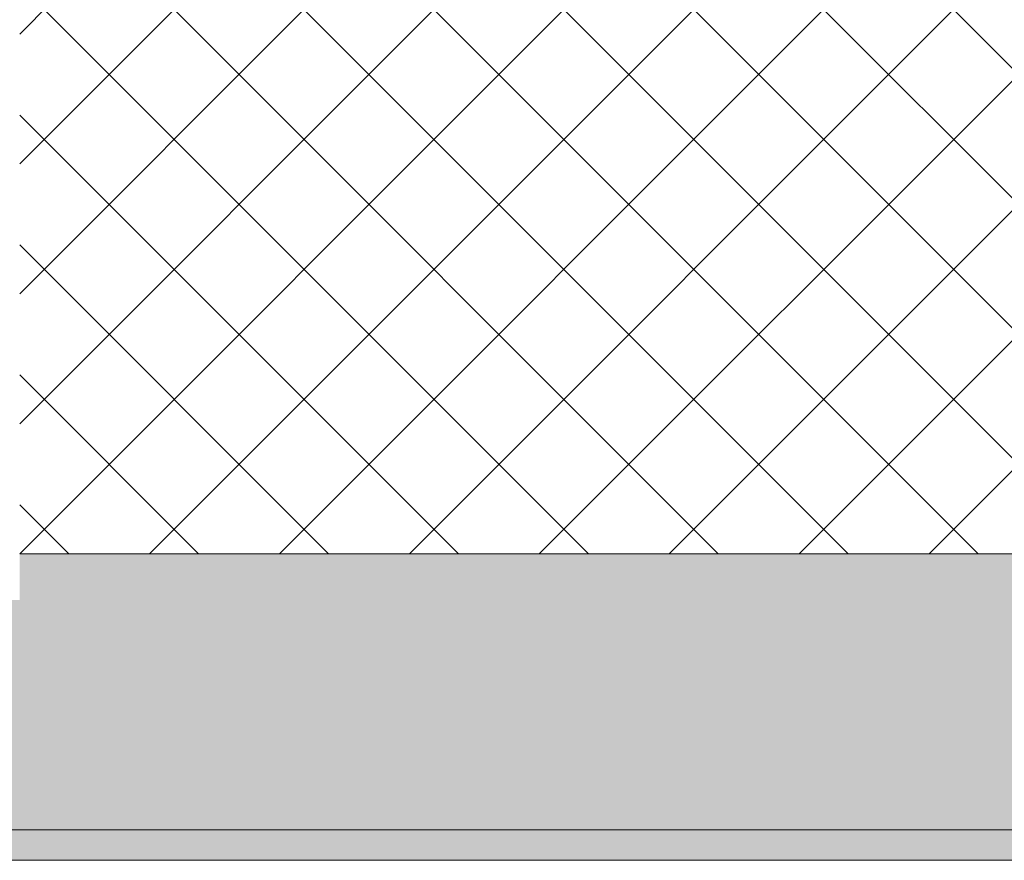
# Model space of a CAD drawing. Header units: millimetres. Extents: x -40968 to 13979, y -19284 to 4746.
# Tile 206 of 234: x -12036 to -11714, y -1699 to -1425. Entities that reach past the tile are written whole.
import ezdxf

# ---------------------------------------------------------------- set-up
doc = ezdxf.new("R2010")
doc.units = ezdxf.units.MM
doc.header["$MEASUREMENT"] = 0
doc.layers.add('12_FAÇ_Façana', color=7, linetype='Continuous')
doc.layers.add('12_FAÇ_Façana_Pluma_Nº__102', color=7, linetype='Continuous', lineweight=5, true_color=0xcccccc)
doc.layers.add('12_FAÇ_Façana_Pluma_Nº__174', color=7, linetype='Continuous', lineweight=13, true_color=0xe4ad2c)
doc.layers.add('12_FAÇ_Façana_Pluma_Nº__7', color=7, linetype='Continuous', lineweight=5)

# ---------------------------------------------------------------- blocks, each defined once
blk = doc.blocks.new('Muro_10_1', base_point=(-12935.93, -1193.98))
at = {"layer": '12_FAÇ_Façana_Pluma_Nº__102', "linetype": 'Continuous', "lineweight": 0, "true_color": 0xe5e5e5}
for points in [[(-12935.93, -1688.98), (-8781.93, -1688.98), (-8781.93, -1598.98), (-12035.86, -1598.98), (-12035.86, -1613.98), (-12435.86, -1613.98), (-12435.86, -1598.98), (-12486.81, -1598.98), (-12486.81, -1613.98), (-12886.81, -1613.98), (-12886.81, -1598.98), (-12935.93, -1598.98)], [(-12935.93, -1698.98), (-8781.93, -1698.98), (-8781.93, -1688.98), (-12935.93, -1688.98)]]:
    blk.add_hatch(color=254, dxfattribs=at).paths.add_polyline_path(points)
at = {"layer": '12_FAÇ_Façana_Pluma_Nº__174', "linetype": 'Continuous', "lineweight": 13, "true_color": 0xe4ad2c}
h = blk.add_hatch(dxfattribs=at)
h.set_pattern_fill('SATE_Aislamiento_0001', color=42, style=0, pattern_type=2)
h.set_pattern_definition([(45, (0, 0), (-21.2132, 21.2132), []), (135, (0, 0), (21.2132, 21.2132), [])])
h.paths.add_polyline_path([(-12035.86, -1598.98), (-8781.93, -1598.98), (-8781.93, -1418.98), (-12035.86, -1418.98)])
at = {"layer": '12_FAÇ_Façana_Pluma_Nº__7', "color": 7, "linetype": 'Continuous', "lineweight": 5}
for p, q in [((-12035.86, -1598.98), (-8781.93, -1598.98)), ((-12935.93, -1688.98), (-8781.93, -1688.98))]:
    blk.add_line(p, q, dxfattribs=at)
at = {"layer": '12_FAÇ_Façana_Pluma_Nº__7', "color": 7, "linetype": 'Continuous', "lineweight": 5, "flags": 128}
blk.add_lwpolyline([(-12935.93, -1698.98), (-8781.93, -1698.98)], dxfattribs=at)

msp = doc.modelspace()

# ---------------------------------------------------------------- block references
at = {"layer": '12_FAÇ_Façana', "color": 7, "lineweight": 20}
msp.add_blockref('Muro_10_1', (-12935.93, -1193.98), dxfattribs=at)

doc.saveas('drawing.dxf')
